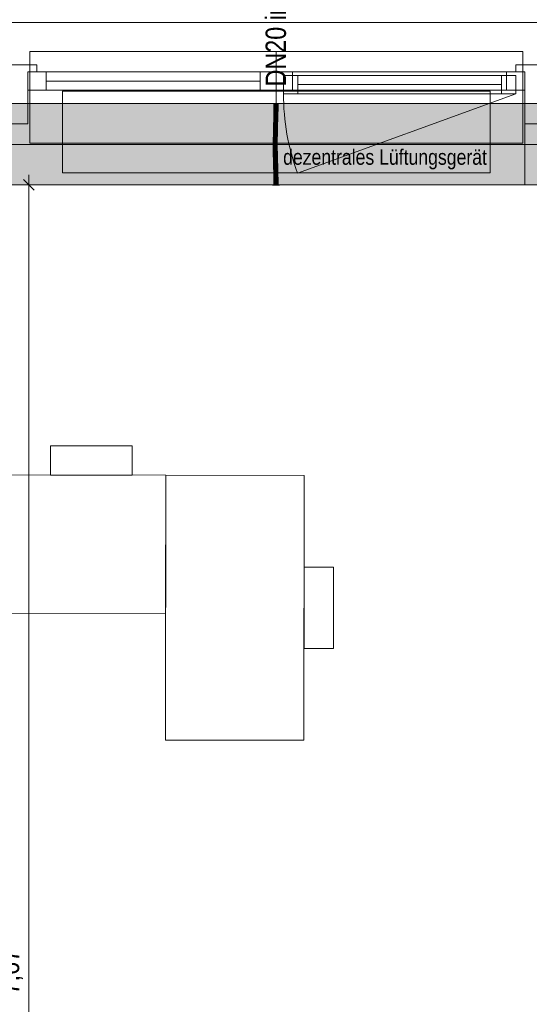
# Model space of a CAD drawing. Extents: x -620 to 3480, y 62 to 1102.
# Tile 84 of 256: x -378 to -328, y 906 to 1003. Entities that reach past the tile are written whole.
import ezdxf
from ezdxf.lldxf.tags import DXFTag

# ---------------------------------------------------------------- set-up
doc = ezdxf.new("R2010")
doc.units = 0
doc.layers.get('0').update_dxf_attribs({"lineweight": 13})
for name, color, linetype, lineweight, true_color in [('30 -33 Aussenwände- 7 Fassade_ Elemente', 7, 'Continuous', 9, 0x00aacc), ('30 -35 Decken- 1 Konstruktion-Träger- Stahlbeton', 7, 'grob-A06G9SLJ8I', 13, 0x33aa00), ('60- 61 allgemeine Ausstattung- 1 Möbel', 7, 'Continuous', 9, 0x00cccc), ('70 -76 Bemaßung- 2 Allgemein', 9, 'Continuous', 5, 0x808080), ('E_Leerrohr 20', 7, 'Continuous', 13, 0xcc0099), ('E_Leerrohr 20-Shading', 7, 'Continuous', 13, 0xcc0099), ('iwb_Schraffur_Unterzug', 7, 'Continuous', 5, 0xffffcc)]:
    doc.layers.add(name, color=color, linetype=linetype, lineweight=lineweight, true_color=true_color)
doc.layers.add('70 -71 Achsen- 1 Gebäudeachsen', color=7, linetype='STRICHPUNKT2-A06G9SLK8I', lineweight=18)
doc.layers.add('Detailelementbeschriftung', color=7, linetype='Continuous', lineweight=9)
doc.styles.get("Standard").update_dxf_attribs({"font": 'ARIALN.TTF'})
tags = doc.linetypes.add('grob-A06G9SLJ8I', pattern=[14, 3, -8, 3]).pattern_tags.tags
tags[8:9] = [DXFTag(74, 4), DXFTag(75, 0), DXFTag(340, '0'), DXFTag(46, 0.0), DXFTag(50, 0.0), DXFTag(44, 0.0), DXFTag(45, 0.0)]
tags[6:7] = [DXFTag(74, 4), DXFTag(75, 0), DXFTag(340, '0'), DXFTag(46, 0.0), DXFTag(50, 0.0), DXFTag(44, 0.0), DXFTag(45, 0.0)]
tags[4:5] = [DXFTag(74, 4), DXFTag(75, 0), DXFTag(340, '0'), DXFTag(46, 0.0), DXFTag(50, 0.0), DXFTag(44, 0.0), DXFTag(45, 0.0)]
tags = doc.linetypes.add('STRICHPUNKT2', pattern=[12.7, 6.35, -3.175, 0, -3.175]).pattern_tags.tags
tags[10:11] = [DXFTag(74, 4), DXFTag(75, 0), DXFTag(340, '0'), DXFTag(46, 0.0), DXFTag(50, 0.0), DXFTag(44, 0.0), DXFTag(45, 0.0)]
tags[8:9] = [DXFTag(74, 4), DXFTag(75, 0), DXFTag(340, '0'), DXFTag(46, 0.0), DXFTag(50, 0.0), DXFTag(44, 0.0), DXFTag(45, 0.0)]
tags[6:7] = [DXFTag(74, 4), DXFTag(75, 0), DXFTag(340, '0'), DXFTag(46, 0.0), DXFTag(50, 0.0), DXFTag(44, 0.0), DXFTag(45, 0.0)]
tags[4:5] = [DXFTag(74, 4), DXFTag(75, 0), DXFTag(340, '0'), DXFTag(46, 0.0), DXFTag(50, 0.0), DXFTag(44, 0.0), DXFTag(45, 0.0)]
tags = doc.linetypes.add('STRICHPUNKT2-A06G9SLK8I', pattern=[12.7, 6.35, -3.175, 0, -3.175]).pattern_tags.tags
tags[10:11] = [DXFTag(74, 4), DXFTag(75, 0), DXFTag(340, '0'), DXFTag(46, 0.0), DXFTag(50, 0.0), DXFTag(44, 0.0), DXFTag(45, 0.0)]
tags[8:9] = [DXFTag(74, 4), DXFTag(75, 0), DXFTag(340, '0'), DXFTag(46, 0.0), DXFTag(50, 0.0), DXFTag(44, 0.0), DXFTag(45, 0.0)]
tags[6:7] = [DXFTag(74, 4), DXFTag(75, 0), DXFTag(340, '0'), DXFTag(46, 0.0), DXFTag(50, 0.0), DXFTag(44, 0.0), DXFTag(45, 0.0)]
tags[4:5] = [DXFTag(74, 4), DXFTag(75, 0), DXFTag(340, '0'), DXFTag(46, 0.0), DXFTag(50, 0.0), DXFTag(44, 0.0), DXFTag(45, 0.0)]

# ---------------------------------------------------------------- blocks, each defined once
blk = doc.blocks.new('Shading-A06G9SHV8I', base_point=(-353.195, 991.98))
at = {"layer": 'E_Leerrohr 20-Shading', "color": 223, "true_color": 0xc67fb4}
for points in [[(-353.476, 994.884), (-353.534, 994.884), (-353.482, 994.161), (-353.541, 994.162)], [(-353.134, 994.884), (-353.193, 994.884), (-353.145, 994.156), (-353.199, 994.157)], [(-353.141, 994.156), (-353.134, 994.884), (-353.145, 994.156)], [(-353.482, 994.161), (-353.541, 994.162), (-353.499, 993.437), (-353.556, 993.439)], [(-353.497, 993.437), (-353.482, 994.161), (-353.499, 993.437)], [(-353.187, 994.156), (-353.199, 994.157), (-353.207, 993.43), (-353.215, 993.43)], [(-353.171, 993.429), (-353.145, 994.156), (-353.207, 993.43), (-353.187, 994.156)], [(-353.156, 993.429), (-353.141, 994.156), (-353.171, 993.429), (-353.145, 994.156)], [(-353.499, 993.437), (-353.556, 993.439), (-353.522, 992.713), (-353.576, 992.714)], [(-353.522, 992.713), (-353.518, 992.713), (-353.499, 993.437), (-353.497, 993.437)], [(-353.518, 992.713), (-353.517, 992.713), (-353.497, 993.437)], [(-353.207, 993.43), (-353.215, 993.43), (-353.232, 992.705), (-353.234, 992.705)], [(-353.232, 992.705), (-353.221, 992.705), (-353.207, 993.43), (-353.195, 993.43)], [(-353.221, 992.705), (-353.205, 992.704), (-353.195, 993.43), (-353.171, 993.429)], [(-353.176, 992.704), (-353.156, 993.429), (-353.205, 992.704), (-353.171, 993.429)], [(-353.545, 991.988), (-353.595, 991.989), (-353.569, 991.261), (-353.608, 991.262)], [(-353.595, 991.989), (-353.53, 992.438), (-353.576, 992.714), (-353.522, 992.713)], [(-353.545, 991.988), (-353.54, 992.118), (-353.595, 991.989), (-353.53, 992.438)], [(-353.55, 991.261), (-353.536, 991.987), (-353.569, 991.261), (-353.545, 991.988)], [(-353.536, 991.987), (-353.523, 992.487), (-353.545, 991.988)], [(-353.53, 992.438), (-353.54, 992.118), (-353.524, 992.477), (-353.526, 992.423)], [(-353.522, 992.713), (-353.53, 992.438), (-353.518, 992.713), (-353.524, 992.477)], [(-353.526, 992.423), (-353.523, 992.487), (-353.524, 992.477)], [(-353.524, 992.477), (-353.523, 992.487), (-353.518, 992.713), (-353.517, 992.713)], [(-353.264, 991.258), (-353.246, 991.981), (-353.267, 991.258), (-353.251, 991.981)], [(-353.251, 991.981), (-353.253, 991.981), (-353.267, 991.258)], [(-353.26, 991.258), (-353.237, 991.981), (-353.264, 991.258), (-353.246, 991.981)], [(-353.259, 991.258), (-353.237, 991.981), (-353.25, 991.586)], [(-353.259, 991.258), (-353.208, 991.257), (-353.237, 991.981), (-353.195, 991.98)], [(-353.253, 991.981), (-353.246, 991.981), (-353.241, 992.444), (-353.239, 992.183)], [(-353.246, 991.981), (-353.237, 991.981), (-353.239, 992.183)], [(-353.241, 992.444), (-353.239, 992.183), (-353.232, 992.705), (-353.221, 992.705)], [(-353.232, 992.705), (-353.234, 992.705), (-353.241, 992.444)], [(-353.239, 992.183), (-353.237, 991.981), (-353.221, 992.705), (-353.205, 992.704)], [(-353.195, 991.98), (-353.176, 992.704), (-353.237, 991.981), (-353.205, 992.704)], [(-353.574, 990.534), (-353.571, 990.9), (-353.611, 990.534), (-353.61, 990.901)], [(-353.571, 990.9), (-353.569, 991.261), (-353.61, 990.901), (-353.608, 991.262)], [(-353.553, 990.534), (-353.55, 991.261), (-353.574, 990.534), (-353.569, 991.261)], [(-353.27, 990.535), (-353.268, 990.895), (-353.269, 990.732)], [(-353.27, 990.535), (-353.266, 990.535), (-353.268, 990.895), (-353.263, 990.895)], [(-353.268, 990.895), (-353.268, 990.895), (-353.269, 990.732)], [(-353.268, 990.895), (-353.267, 990.895), (-353.267, 991.258), (-353.264, 991.258)], [(-353.267, 990.895), (-353.263, 990.895), (-353.264, 991.258), (-353.26, 991.258)], [(-353.266, 990.535), (-353.211, 990.535), (-353.263, 990.895), (-353.21, 990.894)], [(-353.263, 990.895), (-353.21, 990.894), (-353.259, 991.258), (-353.208, 991.257)], [(-353.263, 990.895), (-353.259, 991.258), (-353.263, 990.968)], [(-353.259, 991.258), (-353.26, 991.258), (-353.263, 990.968)], [(-353.26, 991.258), (-353.259, 991.258), (-353.25, 991.586)], [(-353.574, 990.534), (-353.611, 990.534), (-353.561, 989.923), (-353.604, 989.923)], [(-353.561, 989.923), (-353.604, 989.923), (-353.535, 989.314), (-353.589, 989.312)], [(-353.545, 989.924), (-353.553, 990.534), (-353.561, 989.923), (-353.574, 990.534)], [(-353.53, 989.314), (-353.545, 989.924), (-353.535, 989.314), (-353.561, 989.923)], [(-353.253, 989.929), (-353.266, 990.535), (-353.262, 989.929), (-353.268, 990.535)], [(-353.204, 989.93), (-353.211, 990.535), (-353.253, 989.929), (-353.266, 990.535)], [(-353.253, 989.929), (-353.262, 989.929), (-353.227, 989.322), (-353.247, 989.322)], [(-353.189, 989.323), (-353.204, 989.93), (-353.227, 989.322), (-353.253, 989.929)], [(-353.589, 989.312), (-353.567, 989.145), (-353.535, 989.314), (-353.527, 989.145)], [(-353.567, 989.145), (-353.589, 989.312), (-353.584, 989.145)], [(-353.57, 988.703), (-353.512, 988.705), (-353.584, 989.145), (-353.567, 989.145)], [(-353.567, 989.145), (-353.512, 988.705), (-353.527, 989.145), (-353.523, 989.076)], [(-353.523, 989.076), (-353.53, 989.314), (-353.535, 989.314)], [(-353.218, 989.148), (-353.227, 989.322), (-353.242, 989.147), (-353.247, 989.322)], [(-353.196, 988.714), (-353.218, 989.148), (-353.229, 988.713), (-353.242, 989.147)], [(-353.184, 989.148), (-353.189, 989.323), (-353.218, 989.148), (-353.227, 989.322)], [(-353.196, 988.714), (-353.171, 988.715), (-353.218, 989.148), (-353.184, 989.148)], [(-353.512, 988.705), (-353.57, 988.703), (-353.494, 988.097), (-353.553, 988.096)], [(-353.494, 988.097), (-353.553, 988.096), (-353.482, 987.49), (-353.54, 987.489)], [(-353.481, 987.49), (-353.494, 988.097), (-353.482, 987.49), (-353.494, 988.097)], [(-353.196, 988.714), (-353.229, 988.713), (-353.166, 988.105), (-353.212, 988.104)], [(-353.166, 988.105), (-353.212, 988.104), (-353.143, 987.495), (-353.198, 987.494)], [(-353.153, 988.106), (-353.171, 988.715), (-353.166, 988.105), (-353.196, 988.714)], [(-353.14, 987.495), (-353.153, 988.106), (-353.143, 987.495), (-353.166, 988.105)], [(-353.482, 987.49), (-353.54, 987.489), (-353.48, 986.884), (-353.534, 986.884)], [(-353.476, 986.884), (-353.481, 987.49), (-353.48, 986.884), (-353.482, 987.49)], [(-353.134, 986.884), (-353.143, 987.495), (-353.193, 986.884), (-353.198, 987.494)], [(-353.134, 986.884), (-353.14, 987.495), (-353.143, 987.495)]]:
    blk.add_solid(points, dxfattribs=at)
at = {"layer": 'E_Leerrohr 20-Shading', "color": 231, "true_color": 0xe17fc9}
for points in [[(-353.369, 994.884), (-353.476, 994.884), (-353.369, 994.159), (-353.482, 994.161)], [(-353.341, 994.159), (-353.334, 994.884), (-353.369, 994.159), (-353.369, 994.884)], [(-353.334, 994.884), (-353.341, 994.159), (-353.336, 994.159)], [(-353.33, 994.159), (-353.334, 994.884), (-353.336, 994.159)], [(-353.199, 994.157), (-353.193, 994.884), (-353.33, 994.159), (-353.334, 994.884)], [(-353.437, 994.16), (-353.482, 994.161), (-353.434, 993.436), (-353.497, 993.437)], [(-353.374, 993.434), (-353.369, 994.159), (-353.434, 993.436), (-353.437, 994.16)], [(-353.356, 993.434), (-353.341, 994.159), (-353.374, 993.434), (-353.369, 994.159)], [(-353.341, 994.159), (-353.356, 993.434), (-353.351, 993.434)], [(-353.341, 993.433), (-353.336, 994.159), (-353.351, 993.434), (-353.341, 994.159)], [(-353.319, 993.433), (-353.33, 994.159), (-353.341, 993.433), (-353.336, 994.159)], [(-353.215, 993.43), (-353.199, 994.157), (-353.319, 993.433), (-353.33, 994.159)], [(-353.434, 993.436), (-353.497, 993.437), (-353.433, 992.711), (-353.517, 992.713)], [(-353.433, 992.711), (-353.389, 992.709), (-353.434, 993.436), (-353.377, 993.434)], [(-353.389, 992.709), (-353.38, 992.709), (-353.377, 993.434), (-353.374, 993.434)], [(-353.376, 992.709), (-353.356, 993.434), (-353.38, 992.709), (-353.374, 993.434)], [(-353.351, 993.434), (-353.356, 993.434), (-353.364, 992.709), (-353.376, 992.709)], [(-353.346, 992.708), (-353.341, 993.433), (-353.364, 992.709), (-353.351, 993.434)], [(-353.305, 992.707), (-353.319, 993.433), (-353.346, 992.708), (-353.341, 993.433)], [(-353.234, 992.705), (-353.215, 993.43), (-353.305, 992.707), (-353.319, 993.433)], [(-353.514, 991.987), (-353.536, 991.987), (-353.504, 991.261), (-353.55, 991.261)], [(-353.523, 992.487), (-353.536, 991.987), (-353.514, 991.987)], [(-353.517, 992.713), (-353.523, 992.487), (-353.433, 992.711), (-353.432, 992.628)], [(-353.432, 992.628), (-353.523, 992.487), (-353.432, 992.129)], [(-353.514, 991.987), (-353.431, 991.985), (-353.523, 992.487), (-353.432, 992.129)], [(-353.504, 991.261), (-353.427, 991.26), (-353.514, 991.987), (-353.431, 991.985)], [(-353.433, 992.711), (-353.432, 992.628), (-353.389, 992.709), (-353.389, 992.695)], [(-353.389, 992.695), (-353.432, 992.628), (-353.4, 992.003), (-353.432, 992.129)], [(-353.432, 992.129), (-353.431, 991.985), (-353.4, 992.003), (-353.4, 991.984)], [(-353.431, 991.985), (-353.427, 991.26), (-353.4, 991.984), (-353.408, 991.259)], [(-353.408, 991.259), (-353.395, 991.984), (-353.4, 991.984)], [(-353.391, 991.984), (-353.395, 991.984), (-353.405, 991.259), (-353.408, 991.259)], [(-353.387, 991.259), (-353.377, 991.984), (-353.405, 991.259), (-353.391, 991.984)], [(-353.395, 991.984), (-353.38, 992.709), (-353.4, 992.003), (-353.389, 992.695)], [(-353.4, 991.984), (-353.395, 991.984), (-353.4, 992.003)], [(-353.38, 992.709), (-353.395, 991.984), (-353.383, 992.445)], [(-353.383, 992.445), (-353.395, 991.984), (-353.38, 992.445), (-353.391, 991.984)], [(-353.391, 991.984), (-353.377, 991.984), (-353.38, 992.445), (-353.369, 992.445)], [(-353.389, 992.695), (-353.38, 992.709), (-353.389, 992.709)], [(-353.356, 991.259), (-353.352, 991.983), (-353.387, 991.259), (-353.377, 991.984)], [(-353.383, 992.445), (-353.376, 992.709), (-353.38, 992.709)], [(-353.383, 992.445), (-353.369, 992.445), (-353.376, 992.709), (-353.364, 992.709)], [(-353.377, 991.984), (-353.352, 991.983), (-353.369, 992.445), (-353.349, 992.445)], [(-353.369, 992.445), (-353.349, 992.445), (-353.364, 992.709), (-353.346, 992.708)], [(-353.282, 991.258), (-353.292, 991.982), (-353.356, 991.259), (-353.352, 991.983)], [(-353.352, 991.983), (-353.292, 991.982), (-353.349, 992.445), (-353.3, 992.444)], [(-353.3, 992.444), (-353.305, 992.707), (-353.349, 992.445), (-353.346, 992.708)], [(-353.241, 992.444), (-353.234, 992.705), (-353.3, 992.444), (-353.305, 992.707)], [(-353.292, 991.982), (-353.253, 991.981), (-353.3, 992.444), (-353.241, 992.444)], [(-353.282, 991.258), (-353.275, 991.258), (-353.292, 991.982), (-353.254, 991.981)], [(-353.275, 991.258), (-353.267, 991.258), (-353.254, 991.981), (-353.253, 991.981)], [(-353.504, 991.261), (-353.55, 991.261), (-353.502, 990.534), (-353.553, 990.534)], [(-353.504, 991.261), (-353.503, 990.899), (-353.427, 991.26), (-353.423, 990.898)], [(-353.503, 990.899), (-353.502, 990.534), (-353.423, 990.898), (-353.418, 990.535)], [(-353.427, 991.26), (-353.423, 990.898), (-353.408, 991.259), (-353.41, 990.898)], [(-353.419, 990.898), (-353.423, 990.898), (-353.415, 990.535), (-353.418, 990.535)], [(-353.41, 990.898), (-353.419, 990.898), (-353.411, 990.535), (-353.415, 990.535)], [(-353.392, 990.535), (-353.41, 990.898), (-353.411, 990.535)], [(-353.392, 990.535), (-353.387, 991.259), (-353.41, 990.898), (-353.405, 991.259)], [(-353.405, 991.259), (-353.408, 991.259), (-353.41, 990.898)], [(-353.357, 990.732), (-353.356, 991.259), (-353.39, 990.731), (-353.387, 991.259)], [(-353.281, 990.732), (-353.282, 991.258), (-353.357, 990.732), (-353.356, 991.259)], [(-353.282, 991.258), (-353.282, 991.052), (-353.275, 991.258)], [(-353.282, 991.052), (-353.28, 990.535), (-353.275, 991.258), (-353.267, 991.258)], [(-353.28, 990.535), (-353.277, 990.535), (-353.267, 991.258), (-353.268, 990.895)], [(-353.268, 990.895), (-353.272, 990.732), (-353.269, 990.732)], [(-353.502, 990.534), (-353.553, 990.534), (-353.507, 989.924), (-353.545, 989.924)], [(-353.507, 989.924), (-353.545, 989.924), (-353.518, 989.314), (-353.53, 989.314)], [(-353.518, 989.314), (-353.389, 989.318), (-353.507, 989.924), (-353.405, 989.926)], [(-353.507, 989.924), (-353.405, 989.926), (-353.502, 990.534), (-353.418, 990.535)], [(-353.418, 990.535), (-353.405, 989.926), (-353.415, 990.535), (-353.404, 989.926)], [(-353.404, 989.926), (-353.411, 990.535), (-353.415, 990.535)], [(-353.392, 990.535), (-353.411, 990.535), (-353.39, 989.927), (-353.404, 989.926)], [(-353.389, 989.318), (-353.404, 989.926), (-353.405, 989.926)], [(-353.39, 989.927), (-353.404, 989.926), (-353.385, 989.318), (-353.389, 989.318)], [(-353.392, 990.535), (-353.357, 990.535), (-353.39, 990.731), (-353.357, 990.732)], [(-353.355, 989.927), (-353.357, 990.535), (-353.39, 989.927), (-353.392, 990.535)], [(-353.35, 989.319), (-353.355, 989.927), (-353.385, 989.318), (-353.39, 989.927)], [(-353.357, 990.732), (-353.357, 990.535), (-353.28, 990.639), (-353.283, 990.535)], [(-353.357, 990.732), (-353.28, 990.639), (-353.281, 990.732)], [(-353.357, 990.535), (-353.355, 989.927), (-353.283, 990.535), (-353.283, 990.509)], [(-353.283, 990.509), (-353.355, 989.927), (-353.298, 989.928)], [(-353.35, 989.319), (-353.313, 989.32), (-353.355, 989.927), (-353.294, 989.928)], [(-353.313, 989.32), (-353.296, 989.32), (-353.294, 989.928), (-353.285, 989.928)], [(-353.28, 990.535), (-353.283, 990.509), (-353.294, 989.928), (-353.298, 989.928)], [(-353.296, 989.32), (-353.281, 989.321), (-353.285, 989.928), (-353.275, 989.929)], [(-353.28, 990.535), (-353.294, 989.928), (-353.281, 990.399)], [(-353.294, 989.928), (-353.285, 989.928), (-353.281, 990.399)], [(-353.285, 989.928), (-353.277, 990.535), (-353.281, 990.399)], [(-353.277, 990.535), (-353.285, 989.928), (-353.27, 990.535), (-353.275, 989.929)], [(-353.283, 990.535), (-353.28, 990.535), (-353.28, 990.639)], [(-353.283, 990.509), (-353.28, 990.535), (-353.283, 990.535)], [(-353.277, 990.535), (-353.28, 990.535), (-353.281, 990.399)], [(-353.281, 989.321), (-353.247, 989.322), (-353.275, 989.929), (-353.262, 989.929)], [(-353.272, 990.732), (-353.277, 990.535), (-353.269, 990.732), (-353.27, 990.535)], [(-353.275, 989.929), (-353.262, 989.929), (-353.27, 990.535)], [(-353.518, 989.314), (-353.53, 989.314), (-353.523, 989.076)], [(-353.523, 989.076), (-353.371, 988.709), (-353.522, 989.145), (-353.384, 989.147)], [(-353.371, 988.709), (-353.523, 989.076), (-353.512, 988.705)], [(-353.384, 989.147), (-353.389, 989.318), (-353.522, 989.145), (-353.518, 989.314)], [(-353.385, 989.318), (-353.389, 989.318), (-353.384, 989.147)], [(-353.345, 988.71), (-353.35, 989.319), (-353.384, 989.147), (-353.385, 989.318)], [(-353.345, 988.71), (-353.384, 989.147), (-353.371, 988.709)], [(-353.345, 988.71), (-353.333, 988.71), (-353.35, 989.319), (-353.313, 989.32)], [(-353.333, 988.71), (-353.309, 988.711), (-353.313, 989.32), (-353.296, 989.32)], [(-353.296, 989.32), (-353.309, 988.711), (-353.281, 989.321), (-353.285, 988.944)], [(-353.285, 988.944), (-353.309, 988.711), (-353.288, 988.712)], [(-353.247, 989.322), (-353.285, 988.944), (-353.249, 988.713), (-353.288, 988.712)], [(-353.285, 988.944), (-353.247, 989.322), (-353.281, 989.321)], [(-353.247, 989.322), (-353.249, 988.713), (-353.242, 989.147)], [(-353.249, 988.713), (-353.229, 988.713), (-353.242, 989.147)], [(-353.371, 988.709), (-353.512, 988.705), (-353.353, 988.101), (-353.494, 988.097)], [(-353.485, 988.097), (-353.494, 988.097), (-353.481, 987.49)], [(-353.34, 987.492), (-353.353, 988.101), (-353.481, 987.49), (-353.485, 988.097)], [(-353.345, 988.71), (-353.371, 988.709), (-353.34, 988.101), (-353.353, 988.101)], [(-353.34, 988.101), (-353.353, 988.101), (-353.336, 987.492), (-353.34, 987.492)], [(-353.333, 988.71), (-353.345, 988.71), (-353.342, 988.399)], [(-353.34, 988.101), (-353.333, 988.71), (-353.342, 988.399)], [(-353.34, 988.101), (-353.321, 988.102), (-353.333, 988.71), (-353.309, 988.711)], [(-353.331, 987.492), (-353.321, 988.102), (-353.336, 987.492), (-353.34, 988.101)], [(-353.331, 987.492), (-353.268, 987.493), (-353.321, 988.102), (-353.259, 988.103)], [(-353.309, 988.711), (-353.321, 988.102), (-353.288, 988.712), (-353.295, 988.102)], [(-353.295, 988.102), (-353.259, 988.103), (-353.288, 988.712), (-353.249, 988.713)], [(-353.268, 987.493), (-353.198, 987.494), (-353.259, 988.103), (-353.212, 988.104)], [(-353.259, 988.103), (-353.212, 988.104), (-353.249, 988.713), (-353.229, 988.713)], [(-353.34, 987.492), (-353.481, 987.49), (-353.334, 986.884), (-353.476, 986.884)], [(-353.334, 986.884), (-353.336, 987.492), (-353.34, 987.492)], [(-353.334, 986.884), (-353.331, 987.492), (-353.336, 987.492)], [(-353.334, 986.884), (-353.276, 986.884), (-353.331, 987.492), (-353.268, 987.493)], [(-353.276, 986.884), (-353.193, 986.884), (-353.268, 987.493), (-353.198, 987.494)]]:
    blk.add_solid(points, dxfattribs=at)
blk = doc.blocks.new('Shading-A06G9SHX8I', base_point=(-353.334, 987.672))
at = {"layer": 'E_Leerrohr 20-Shading', "color": 213, "true_color": 0xd67fc0}
for points in [[(-353.334, 987.672), (-353.534, 987.672), (-353.334, 986.884), (-353.534, 986.884)], [(-353.134, 987.672), (-353.334, 987.672), (-353.134, 986.884), (-353.334, 986.884)], [(-353.399, 986.884), (-353.664, 986.884), (-353.399, 986.872), (-353.664, 986.872)], [(-353.334, 986.872), (-353.334, 986.884), (-353.399, 986.872), (-353.399, 986.884)], [(-353.004, 986.884), (-353.334, 986.884), (-353.004, 986.872), (-353.334, 986.872)]]:
    blk.add_solid(points, dxfattribs=at)
blk = doc.blocks.new('Shading-A06G9SHZ8I', base_point=(-353.534, 994.096))
at = {"layer": 'E_Leerrohr 20-Shading', "color": 213, "true_color": 0xd67fc0}
for points in [[(-353.664, 994.896), (-353.664, 994.884), (-353.399, 994.896), (-353.399, 994.884)], [(-353.534, 994.096), (-353.334, 994.096), (-353.534, 994.884), (-353.334, 994.884)], [(-353.399, 994.884), (-353.334, 994.884), (-353.399, 994.896), (-353.334, 994.896)], [(-353.334, 994.884), (-353.004, 994.884), (-353.334, 994.896), (-353.004, 994.896)], [(-353.334, 994.096), (-353.134, 994.096), (-353.334, 994.884), (-353.134, 994.884)]]:
    blk.add_solid(points, dxfattribs=at)
blk = doc.blocks.new('Referenz-A06G9SLM8I')
at = {"layer": '30 -33 Aussenwände- 7 Fassade_ Elemente', "color": 0, "linetype": 'Continuous', "lineweight": -2, "ltscale": 0.13}
for p, q in [((-485.604, 1002.844), (-323.404, 1002.844)), ((-381.004, 998.704), (-376.804, 998.704)), ((-376.804, 998.704), (-376.804, 998.004)), ((-329.804, 998.704), (-329.804, 998.004)), ((-326.504, 998.704), (-329.804, 998.704)), ((-377.704, 998.004), (-377.704, 992.904)), ((-377.704, 996.204), (-377.704, 998.004)), ((-377.704, 998.004), (-353.304, 998.004)), ((-377.704, 996.204), (-377.704, 998.004)), ((-376.804, 998.004), (-377.704, 998.004)), ((-377.704, 998.004), (-375.904, 998.004)), ((-375.904, 998.004), (-375.904, 996.204)), ((-354.904, 996.204), (-354.904, 998.004)), ((-354.904, 998.004), (-353.304, 998.004)), ((-353.304, 996.204), (-353.304, 998.004)), ((-353.304, 998.004), (-351.704, 998.004)), ((-353.304, 998.004), (-328.904, 998.004)), ((-353.304, 998.004), (-353.304, 996.204)), ((-352.604, 995.854), (-352.604, 997.654)), ((-352.604, 997.654), (-351.204, 997.654)), ((-352.604, 997.654), (-329.804, 997.654)), ((-352.604, 995.854), (-352.604, 997.654)), ((-351.704, 998.004), (-351.704, 996.204)), ((-351.204, 997.654), (-351.204, 995.854)), ((-331.204, 995.854), (-331.204, 997.654)), ((-331.204, 997.654), (-329.804, 997.654)), ((-330.704, 998.004), (-328.904, 998.004)), ((-330.704, 996.204), (-330.704, 998.004)), ((-329.804, 998.004), (-328.904, 998.004)), ((-329.804, 997.654), (-329.804, 995.854)), ((-329.804, 997.654), (-329.804, 995.854)), ((-328.904, 998.004), (-328.904, 996.204)), ((-328.904, 998.004), (-328.904, 996.204)), ((-328.904, 998.004), (-328.904, 992.904)), ((-354.904, 997.104), (-375.904, 997.104)), ((-351.204, 996.754), (-331.204, 996.754)), ((-353.304, 996.204), (-377.704, 996.204)), ((-375.904, 996.204), (-377.704, 996.204)), ((-353.304, 996.204), (-354.904, 996.204)), ((-328.904, 996.204), (-353.304, 996.204)), ((-351.704, 996.204), (-353.304, 996.204)), ((-351.204, 995.854), (-352.604, 995.854)), ((-329.804, 995.854), (-352.604, 995.854)), ((-329.804, 995.854), (-331.204, 995.854)), ((-328.904, 996.204), (-330.704, 996.204)), ((-377.704, 992.904), (-380.104, 992.904)), ((-328.904, 992.904), (-326.504, 992.904)), ((-328.904, 986.904), (-328.904, 992.904)), ((-326.504, 986.904), (-482.504, 986.904)), ((-326.504, 986.904), (-328.904, 986.904))]:
    blk.add_line(p, q, dxfattribs=at)
at = {"layer": '30 -33 Aussenwände- 7 Fassade_ Elemente', "color": 0, "lineweight": -2}
for p, q in [((-377.504, 998.004), (-377.504, 1000.004)), ((-377.504, 1000.004), (-353.304, 1000.004)), ((-353.304, 1000.004), (-329.104, 1000.004)), ((-353.304, 1000.004), (-353.304, 998.004)), ((-329.104, 1000.004), (-329.104, 998.004)), ((-377.504, 998.004), (-375.904, 998.004)), ((-377.504, 996.204), (-377.504, 998.004)), ((-375.904, 996.204), (-375.904, 998.004)), ((-375.904, 998.004), (-354.904, 998.004)), ((-353.304, 998.004), (-354.904, 998.004)), ((-354.904, 996.204), (-354.904, 998.004)), ((-353.304, 996.204), (-353.304, 998.004)), ((-353.304, 998.004), (-351.704, 998.004)), ((-352.604, 997.654), (-351.204, 997.654)), ((-352.604, 995.854), (-352.604, 997.654)), ((-351.704, 998.004), (-351.704, 996.204)), ((-351.704, 998.004), (-330.704, 998.004)), ((-351.204, 997.654), (-351.204, 995.854)), ((-351.204, 997.654), (-331.204, 997.654)), ((-331.204, 997.654), (-329.804, 997.654)), ((-331.204, 997.654), (-331.204, 995.854)), ((-330.704, 998.004), (-330.704, 996.204)), ((-329.104, 998.004), (-330.704, 998.004)), ((-329.804, 997.654), (-329.804, 995.854)), ((-329.104, 996.204), (-329.104, 998.004)), ((-354.904, 997.104), (-375.904, 997.104)), ((-351.204, 996.754), (-331.204, 996.754)), ((-375.904, 996.204), (-377.504, 996.204)), ((-377.504, 996.204), (-377.504, 991.004)), ((-354.904, 996.204), (-375.904, 996.204)), ((-354.904, 996.204), (-353.304, 996.204)), ((-353.304, 996.204), (-353.304, 991.004)), ((-351.704, 996.204), (-353.304, 996.204)), ((-351.204, 995.854), (-352.604, 995.854)), ((-331.204, 995.854), (-351.204, 995.854)), ((-329.804, 995.854), (-331.204, 995.854)), ((-330.704, 996.204), (-329.104, 996.204)), ((-329.104, 991.004), (-329.104, 996.204)), ((-377.504, 991.004), (-353.304, 991.004)), ((-353.304, 991.004), (-329.104, 991.004))]:
    blk.add_line(p, q, dxfattribs=at)
at = {"layer": '30 -33 Aussenwände- 7 Fassade_ Elemente', "color": 0, "linetype": 'grob-A06G9SLJ8I', "lineweight": -2, "ltscale": 0.13}
for p, q in [((-374.304, 996.104), (-332.304, 996.104)), ((-374.304, 988.104), (-374.304, 996.104)), ((-329.804, 995.854), (-351.229, 988.056)), ((-332.304, 996.104), (-332.304, 988.104)), ((-332.304, 988.104), (-374.304, 988.104))]:
    blk.add_line(p, q, dxfattribs=at)
blk.add_ellipse((-329.804, 995.854), major_axis=(-22.8, 0), ratio=1, start_param=0, end_param=0.349066, dxfattribs=at)
at = {"layer": '30 -35 Decken- 1 Konstruktion-Träger- Stahlbeton', "color": 0, "lineweight": -2}
for p, q in [((3.996, 994.904), (-554.534, 994.904)), ((3.996, 986.904), (-554.534, 986.904))]:
    blk.add_line(p, q, dxfattribs=at)
at = {"layer": '60- 61 allgemeine Ausstattung- 1 Möbel', "color": 0, "linetype": 'Continuous', "lineweight": -2, "ltscale": 0.13}
for p, q in [((-375.465, 958.417), (-375.461, 961.297)), ((-375.461, 961.297), (-367.461, 961.286)), ((-367.461, 961.286), (-367.465, 958.406)), ((-390.16, 958.437), (-364.16, 958.401)), ((-367.465, 958.406), (-375.465, 958.417)), ((-364.196, 932.401), (-364.16, 958.401)), ((-364.16, 958.401), (-364.179, 944.801)), ((-364.16, 958.401), (-350.56, 958.382)), ((-350.56, 958.382), (-350.596, 932.382)), ((-350.584, 941.382), (-350.573, 949.382)), ((-350.573, 949.382), (-347.692, 949.378)), ((-347.692, 949.378), (-347.703, 941.378)), ((-364.179, 944.801), (-390.179, 944.837)), ((-347.703, 941.378), (-350.584, 941.382)), ((-350.596, 932.382), (-364.196, 932.401))]:
    blk.add_line(p, q, dxfattribs=at)
at = {"layer": '70 -71 Achsen- 1 Gebäudeachsen', "color": 0, "linetype": 'STRICHPUNKT2-A06G9SLK8I', "lineweight": -2, "ltscale": 0.13}
blk.add_line((-554.534, 990.884), (92.907, 990.884), dxfattribs=at)
at = {"layer": '70 -76 Bemaßung- 2 Allgemein', "color": 0, "linetype": 'Continuous', "lineweight": -2, "ltscale": 0.13}
for p, q in [((-378.135, 987.435), (-377.074, 986.374)), ((-377.604, 987.904), (-377.604, 985.844)), ((-380.104, 986.904), (-376.604, 986.904)), ((-377.604, 834.465), (-377.604, 985.844))]:
    blk.add_line(p, q, dxfattribs=at)
at = {"layer": '30 -33 Aussenwände- 7 Fassade_ Elemente', "color": 0, "linetype": 'Continuous', "lineweight": -2, "ltscale": 0.13, "insert": (-352.641, 990.391), "char_height": 1.51033, "attachment_point": 1}
blk.add_mtext('{\\fArial Narrow;dezentrales Lüftungsgerät}', dxfattribs=at)
at = {"layer": '70 -76 Bemaßung- 2 Allgemein', "color": 0, "linetype": 'Continuous', "lineweight": -2, "ltscale": 0.13, "insert": (-380.554, 907.414), "char_height": 2.01377, "attachment_point": 1, "rotation": 90}
blk.add_mtext('{\\fArial Narrow;7,67}', dxfattribs=at)
blk = doc.blocks.new('Referenz-A06G9SLO8I')
at = {"layer": 'iwb_Schraffur_Unterzug', "linetype": 'Continuous', "ltscale": 0.13}
for points in [[(-554.534, 994.884), (3.967, 994.884), (3.967, 986.884)], [(-554.534, 994.884), (3.967, 986.884), (-554.534, 993.736)], [(-554.534, 993.736), (3.967, 986.884), (-554.534, 986.884)]]:
    blk.add_solid(points, dxfattribs=at)
blk = doc.blocks.new('Enddeckel-A06G9SP68I')
at = {"color": 0, "linetype": 'ByBlock', "lineweight": -2, "ltscale": 0.13}
for p, q in [((-353.664, 994.896), (-353.664, 994.884)), ((-353.664, 994.896), (-353.471, 994.896)), ((-353.664, 994.884), (-353.471, 994.884)), ((-353.534, 994.884), (-353.534, 994.096)), ((-353.534, 994.884), (-353.417, 994.884)), ((-353.471, 994.896), (-353.198, 994.896)), ((-353.471, 994.884), (-353.198, 994.884)), ((-353.417, 994.884), (-353.252, 994.884)), ((-353.252, 994.884), (-353.134, 994.884)), ((-353.198, 994.896), (-353.004, 994.896)), ((-353.198, 994.884), (-353.004, 994.884)), ((-353.134, 994.096), (-353.134, 994.884)), ((-353.004, 994.884), (-353.004, 994.896)), ((-353.534, 994.096), (-353.417, 994.096)), ((-353.417, 994.096), (-353.252, 994.096)), ((-353.252, 994.096), (-353.134, 994.096))]:
    blk.add_line(p, q, dxfattribs=at)
at = {"color": 0, "linetype": 'STRICHPUNKT2', "lineweight": 5, "ltscale": 0.13}
blk.add_line((-353.334, 994.884), (-353.334, 994.096), dxfattribs=at)
blk = doc.blocks.new('Flexrohr-A06G9SPA8I')
at = {"color": 0, "linetype": 'ByBlock', "lineweight": -2, "ltscale": 0.13}
for p, q in [((-353.534, 994.884), (-353.541, 994.162)), ((-353.534, 994.884), (-353.134, 994.884)), ((-353.134, 994.884), (-353.141, 994.156)), ((-353.541, 994.162), (-353.556, 993.439)), ((-353.53, 994.087), (-353.154, 994.081)), ((-353.526, 994.485), (-353.15, 994.482)), ((-353.141, 994.156), (-353.156, 993.429)), ((-353.556, 993.439), (-353.576, 992.714)), ((-353.559, 992.889), (-353.183, 992.879)), ((-353.548, 993.288), (-353.172, 993.279)), ((-353.539, 993.688), (-353.163, 993.68)), ((-353.156, 993.429), (-353.176, 992.704)), ((-353.595, 991.989), (-353.608, 991.262)), ((-353.576, 992.714), (-353.595, 991.989)), ((-353.58, 992.089), (-353.204, 992.08)), ((-353.57, 992.489), (-353.194, 992.479)), ((-353.195, 991.98), (-353.208, 991.257)), ((-353.176, 992.704), (-353.195, 991.98)), ((-353.608, 991.262), (-353.611, 990.534)), ((-353.598, 990.885), (-353.222, 990.884)), ((-353.596, 991.287), (-353.22, 991.282)), ((-353.588, 991.688), (-353.212, 991.681)), ((-353.208, 991.257), (-353.211, 990.535)), ((-353.611, 990.534), (-353.604, 989.923)), ((-353.604, 989.923), (-353.589, 989.312)), ((-353.599, 990.483), (-353.223, 990.485)), ((-353.594, 990.082), (-353.218, 990.087)), ((-353.211, 990.535), (-353.204, 989.93)), ((-353.204, 989.93), (-353.189, 989.323)), ((-353.589, 989.312), (-353.571, 988.703)), ((-353.586, 989.68), (-353.21, 989.689)), ((-353.576, 989.279), (-353.2, 989.29)), ((-353.189, 989.323), (-353.171, 988.715)), ((-353.571, 988.703), (-353.553, 988.096)), ((-353.564, 988.879), (-353.188, 988.89)), ((-353.553, 988.096), (-353.54, 987.489)), ((-353.552, 988.48), (-353.176, 988.49)), ((-353.541, 988.08), (-353.165, 988.09)), ((-353.171, 988.715), (-353.153, 988.106)), ((-353.153, 988.106), (-353.14, 987.495)), ((-353.54, 987.489), (-353.534, 986.884)), ((-353.532, 987.682), (-353.156, 987.689)), ((-353.526, 987.283), (-353.15, 987.287)), ((-353.14, 987.495), (-353.134, 986.884)), ((-353.534, 986.884), (-353.134, 986.884)), ((-353.522, 986.885), (-353.146, 986.885))]:
    blk.add_line(p, q, dxfattribs=at)
blk = doc.blocks.new('Enddeckel-A06G9SPW8I')
at = {"color": 0, "linetype": 'ByBlock', "lineweight": -2, "ltscale": 0.13}
for p, q in [((-353.534, 987.672), (-353.534, 986.884)), ((-353.417, 987.672), (-353.534, 987.672)), ((-353.252, 987.672), (-353.417, 987.672)), ((-353.134, 987.672), (-353.252, 987.672)), ((-353.134, 986.884), (-353.134, 987.672)), ((-353.664, 986.884), (-353.664, 986.872)), ((-353.471, 986.884), (-353.664, 986.884)), ((-353.471, 986.872), (-353.664, 986.872)), ((-353.417, 986.884), (-353.534, 986.884)), ((-353.198, 986.884), (-353.471, 986.884)), ((-353.198, 986.872), (-353.471, 986.872)), ((-353.252, 986.884), (-353.417, 986.884)), ((-353.134, 986.884), (-353.252, 986.884)), ((-353.004, 986.884), (-353.198, 986.884)), ((-353.004, 986.872), (-353.198, 986.872)), ((-353.004, 986.872), (-353.004, 986.884))]:
    blk.add_line(p, q, dxfattribs=at)
at = {"color": 0, "linetype": 'STRICHPUNKT2', "lineweight": 5, "ltscale": 0.13}
blk.add_line((-353.334, 986.884), (-353.334, 987.672), dxfattribs=at)
blk = doc.blocks.new('Einzeiliger Text-A06G9SPY8I')
at = {"color": 0, "lineweight": -2, "insert": (-354.354, 996.572), "char_height": 2, "attachment_point": 1, "rotation": 90}
blk.add_mtext('{\\fArial Narrow;DN20 in UZ}', dxfattribs=at)

msp = doc.modelspace()

# ---------------------------------------------------------------- block references
at = {"color": 8, "lineweight": 13, "ltscale": 0.13, "true_color": 0x808080}
msp.add_blockref('Referenz-A06G9SLM8I', (0, 0), dxfattribs=at)
at = {"color": 8, "lineweight": 25, "ltscale": 0.25, "true_color": 0x808080}
msp.add_blockref('Referenz-A06G9SLO8I', (0, 0), dxfattribs=at)
at = {"layer": 'Detailelementbeschriftung', "ltscale": 0.13}
msp.add_blockref('Einzeiliger Text-A06G9SPY8I', (0, 0), dxfattribs=at)
at = {"layer": 'E_Leerrohr 20'}
for name, p in [('Shading-A06G9SHZ8I', (-353.534, 994.096)), ('Shading-A06G9SHV8I', (-353.195, 991.98)), ('Shading-A06G9SHX8I', (-353.334, 987.672))]:
    msp.add_blockref(name, p, dxfattribs=at)
at = {"layer": 'E_Leerrohr 20', "ltscale": 0.13}
for name in ['Enddeckel-A06G9SP68I', 'Flexrohr-A06G9SPA8I', 'Enddeckel-A06G9SPW8I']:
    msp.add_blockref(name, (0, 0), dxfattribs=at)

doc.saveas('drawing.dxf')
